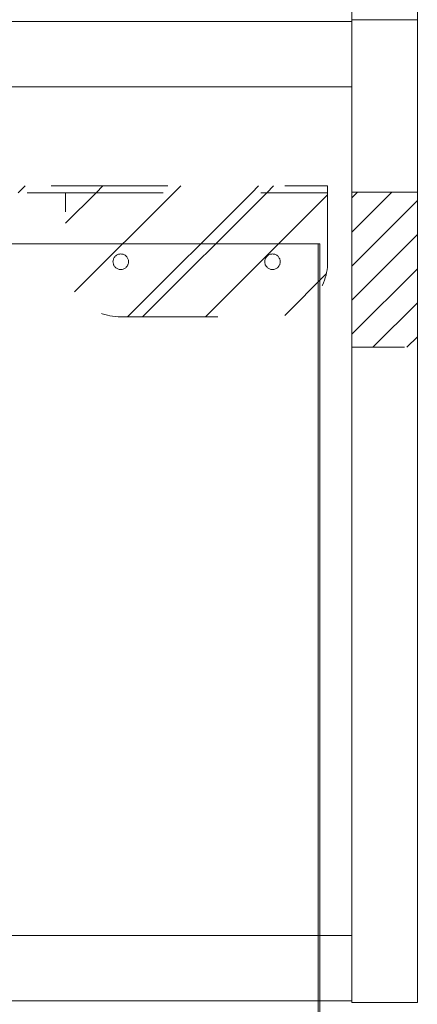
# Model space of a CAD drawing. Header units: inches. Extents: x -416 to -272, y -73 to 47.
# Tile 51 of 206: x -348.32 to -343.78, y -24.73 to -13.49. Entities that reach past the tile are written whole.
import ezdxf

# ---------------------------------------------------------------- set-up
doc = ezdxf.new("R2010")
doc.units = ezdxf.units.IN
doc.header["$LTSCALE"] = 32
doc.header["$MEASUREMENT"] = 0
doc.linetypes.add('Dash Style-1', pattern=[0.083328, 0.041656, -0.041672])
for name, color, linetype, lineweight in [('DashLine', 7, 'Continuous', 13), ('DashLineFill', 7, 'Dash Style-1', 13), ('Drawing', 7, 'Continuous', 18), ('Metal-DesktopScreen', 7, 'Continuous', 13), ('None', 7, 'Continuous', 18), ('SolidLine', 7, 'Continuous', 15)]:
    doc.layers.add(name, color=color, linetype=linetype, lineweight=lineweight)
doc.layers.add('Electrical', color=1, linetype='Dash Style-1', lineweight=15, true_color=0xff0000)
pattern_1 = [(45, (0, 0), (-1.61302, 1.935715), []), (45, (-1.0608, 1.0608), (-0.472346, 0.4167613), [])]

# ---------------------------------------------------------------- blocks, each defined once
blk = doc.blocks.new('G1_METAL_SCREEN_BRACKET (2D)')
at = {"layer": 'DashLineFill', "linetype": 'Continuous', "lineweight": 13}
h = blk.add_hatch(dxfattribs=at)
h.set_pattern_fill('Steel', color=253, style=0, pattern_type=2)
h.set_pattern_definition(pattern_1)
edge = h.paths.add_edge_path()
edge.add_line((1.496, -0.709), (1.496, 0.079))
edge.add_line((1.496, 0.079), (-1.496, 0.079))
edge.add_line((-1.496, 0.079), (-1.496, -0.709))
edge.add_arc((-0.866, -0.709), 0.63, 180, 270)
edge.add_line((-0.866, -1.339), (0.866, -1.339))
edge.add_arc((0.866, -0.709), 0.63, 270, 360)
edge.add_line((1.496, -0.709), (1.496, -0.709))
at = {"layer": 'DashLineFill', "flags": 128}
blk.add_lwpolyline([(1.496, -0.709), (1.496, 0.079), (-1.496, 0.079), (-1.496, -0.709, 0.414214), (-0.866, -1.339), (0.866, -1.339, 0.414214), (1.496, -0.709)], format="xyb", close=True, dxfattribs=at)
at = {"layer": 'SolidLine', "flags": 128}
for points in [[(-0.778, -0.709), (-0.778, -0.717), (-0.779, -0.726), (-0.781, -0.734), (-0.784, -0.743), (-0.788, -0.75), (-0.792, -0.758), (-0.798, -0.765), (-0.804, -0.771), (-0.81, -0.777), (-0.817, -0.782), (-0.824, -0.787), (-0.832, -0.791), (-0.84, -0.793), (-0.849, -0.796), (-0.857, -0.797), (-0.866, -0.797), (-0.875, -0.797), (-0.883, -0.796), (-0.892, -0.793), (-0.9, -0.791), (-0.908, -0.787), (-0.915, -0.782), (-0.922, -0.777), (-0.929, -0.771), (-0.935, -0.765), (-0.94, -0.758), (-0.944, -0.75), (-0.948, -0.743), (-0.951, -0.734), (-0.953, -0.726), (-0.954, -0.717), (-0.955, -0.709), (-0.954, -0.7), (-0.953, -0.691), (-0.951, -0.683), (-0.948, -0.675), (-0.944, -0.667), (-0.94, -0.659), (-0.935, -0.652), (-0.929, -0.646), (-0.922, -0.64), (-0.915, -0.635), (-0.908, -0.631), (-0.9, -0.627), (-0.892, -0.624), (-0.883, -0.622), (-0.875, -0.621), (-0.866, -0.62), (-0.857, -0.621), (-0.849, -0.622), (-0.84, -0.624), (-0.832, -0.627), (-0.824, -0.631), (-0.817, -0.635), (-0.81, -0.64), (-0.804, -0.646), (-0.798, -0.652), (-0.792, -0.659), (-0.788, -0.667), (-0.784, -0.675), (-0.781, -0.683), (-0.779, -0.691), (-0.778, -0.7)], [(0.955, -0.709), (0.954, -0.717), (0.953, -0.726), (0.951, -0.734), (0.948, -0.743), (0.944, -0.75), (0.94, -0.758), (0.935, -0.765), (0.929, -0.771), (0.922, -0.777), (0.915, -0.782), (0.908, -0.787), (0.9, -0.791), (0.892, -0.793), (0.883, -0.796), (0.875, -0.797), (0.866, -0.797), (0.857, -0.797), (0.849, -0.796), (0.84, -0.793), (0.832, -0.791), (0.824, -0.787), (0.817, -0.782), (0.81, -0.777), (0.804, -0.771), (0.798, -0.765), (0.792, -0.758), (0.788, -0.75), (0.784, -0.743), (0.781, -0.734), (0.779, -0.726), (0.778, -0.717), (0.778, -0.709), (0.778, -0.7), (0.779, -0.691), (0.781, -0.683), (0.784, -0.675), (0.788, -0.667), (0.792, -0.659), (0.798, -0.652), (0.804, -0.646), (0.81, -0.64), (0.817, -0.635), (0.824, -0.631), (0.832, -0.627), (0.84, -0.624), (0.849, -0.622), (0.857, -0.621), (0.866, -0.62), (0.875, -0.621), (0.883, -0.622), (0.892, -0.624), (0.9, -0.627), (0.908, -0.631), (0.915, -0.635), (0.922, -0.64), (0.929, -0.646), (0.935, -0.652), (0.94, -0.659), (0.944, -0.667), (0.948, -0.675), (0.951, -0.683), (0.953, -0.691), (0.954, -0.7)]]:
    blk.add_lwpolyline(points, close=True, dxfattribs=at)
blk = doc.blocks.new('Group-20')
at = {"layer": 'DashLineFill', "linetype": 'Continuous', "lineweight": 13}
h = blk.add_hatch(dxfattribs=at)
h.set_pattern_fill('Steel', color=253, style=0, pattern_type=2)
h.set_pattern_definition(pattern_1)
h.paths.add_polyline_path([(-0.047, 0.157), (69.772, 0.157), (69.772, 0.079), (-0.047, 0.079)])
at = {"layer": 'DashLineFill', "flags": 128}
blk.add_lwpolyline([(-0.047, 0.157), (69.772, 0.157), (69.772, 0.079), (-0.047, 0.079)], close=True, dxfattribs=at)
at = {"layer": 'Metal-DesktopScreen', "color": 7}
blk.add_blockref('G1_METAL_SCREEN_BRACKET (2D)', (68.276, 0), dxfattribs=at)
blk = doc.blocks.new('Group-21')
at = {"layer": 'None'}
blk.add_blockref('Group-20', (0, 0), dxfattribs=at)
blk = doc.blocks.new('SL Desktop Screen (2D)')
at = {"layer": 'None'}
blk.add_blockref('Group-21', (0, 0), dxfattribs=at)
at = {"layer": 'Drawing', "color": 0, "flags": 1}
for tag in ['Tag', 'Catalog', 'Custom', 'FinishGroup', 'Discount', 'Item1', 'Item2', 'Item3', 'Item4', 'Item5', 'Item6', 'Item7', 'Item8', 'Item9', 'Item10', 'Item11', 'Item12', 'Item13', 'Item14', 'Item15', 'Item16', 'Item17', 'Item18', 'Item19', 'Item20', 'Item21', 'Item22', 'Item23', 'Item24', 'Item25', 'Option1', 'Option2', 'Option3', 'Option4', 'Option5', 'Option6', 'Option7', 'Option8', 'Option9', 'Option10', 'Option11', 'Option12']:
    blk.add_attdef(tag, (-55.273, -15.371), '', height=0.00709, dxfattribs=at)
blk = doc.blocks.new('Group-81')
at = {"layer": 'SolidLine', "flags": 128}
blk.add_lwpolyline([(70.874, -30), (70.874, -2.559), (70.894, -2.559), (70.894, -30)], close=True, dxfattribs=at)
blk = doc.blocks.new('Group-83')
at = {"layer": 'DashLine', "flags": 128}
blk.add_lwpolyline([(1.114, -2.559), (70.894, -2.559), (70.894, -30), (1.114, -30)], close=True, dxfattribs=at)
at = {"layer": 'SolidLine', "flags": 128}
blk.add_lwpolyline([(1.114, -2.559), (70.894, -2.559), (70.894, -30), (1.114, -30)], close=True, dxfattribs=at)
at = {"layer": 'None'}
blk.add_blockref('Group-81', (0, 0), dxfattribs=at)
blk = doc.blocks.new('Group-84')
at = {"layer": 'Electrical', "linetype": 'Continuous', "lineweight": 5, "true_color": 0xdd0000}
h = blk.add_hatch(dxfattribs=at)
h.set_pattern_fill('ElectricalHatch', color=12, style=0, pattern_type=2)
h.set_pattern_definition([(45, (0, 0), (-0.3333333, -0.7222222), [])])
h.paths.add_polyline_path([(71.26, -1.969), (72.008, -1.969), (72.008, -3.74), (71.26, -3.74)])
at = {"layer": 'DashLine', "flags": 128}
blk.add_lwpolyline([(54.36, -10.453), (71.26, -10.453), (71.26, -11.201), (54.36, -11.201)], close=True, dxfattribs=at)
at = {"layer": 'Electrical', "flags": 128}
blk.add_lwpolyline([(71.26, -1.969), (72.008, -1.969), (72.008, -3.74), (71.26, -3.74)], close=True, dxfattribs=at)
at = {"layer": 'SolidLine', "flags": 128}
for points in [[(71.26, 0), (72.008, 0), (72.008, -11.22), (71.26, -11.22)], [(0.787, -0.02), (71.26, -0.02), (71.26, -0.768), (0.787, -0.768)], [(0.787, -0.768), (71.26, -0.768), (71.26, -11.201), (0.787, -11.201)]]:
    blk.add_lwpolyline(points, close=True, dxfattribs=at)
blk = doc.blocks.new('Group-86')
at = {"layer": 'None'}
for name in ['Group-84', 'Group-83']:
    blk.add_blockref(name, (0, 0), dxfattribs=at)
blk = doc.blocks.new('SL Credenza Desk (2D)-1')
at = {"layer": 'None'}
blk.add_blockref('Group-86', (0, 0), dxfattribs=at)
at = {"layer": 'Drawing', "color": 0, "flags": 1}
for tag in ['Catalog', 'FinishGroup', 'Custom', 'Discount', 'Tag', 'Item1', 'Item2', 'Item3', 'Item4', 'Item5', 'Item6', 'Item7', 'Item8', 'Item9', 'Item10', 'Item11', 'Item12', 'Item13', 'Item14', 'Item15', 'Item16', 'Item17', 'Item18', 'Item19', 'Item20', 'Item21', 'Item22', 'Item23', 'Item24', 'Item25', 'Option1', 'Option2', 'Option3', 'Option4', 'Option5', 'Option6', 'Option7', 'Option8', 'Option9', 'Option10', 'Option11', 'Option12']:
    blk.add_attdef(tag, (-56.289, -28.999), '', height=0.00709, dxfattribs=at)
blk = doc.blocks.new('Group-87')
at = {"layer": 'Drawing'}
blk.add_blockref('SL Credenza Desk (2D)-1', (-56.328, 1.485), dxfattribs=at)
at = {"layer": 'Drawing', "color": 0, "flags": 1}
for tag in ['Catalog', 'FinishGroup', 'Custom', 'Discount', 'Tag', 'Item1', 'Item2', 'Item3', 'Item4', 'Item5', 'Item6', 'Item7', 'Item8', 'Item9', 'Item10', 'Item11', 'Item12', 'Item13', 'Item14', 'Item15', 'Item16', 'Item17', 'Item18', 'Item19', 'Item20', 'Item21', 'Item22', 'Item23', 'Item24', 'Item25', 'Option1', 'Option2', 'Option3', 'Option4', 'Option5', 'Option6', 'Option7', 'Option8', 'Option9', 'Option10', 'Option11', 'Option12']:
    blk.add_attdef(tag, (-56.289, -28.999), '', height=0.00709, dxfattribs=at)
blk = doc.blocks.new('Group-97')
at = {"layer": 'SolidLine', "flags": 128}
blk.add_lwpolyline([(0.039, 0), (0.787, 0), (0.787, -11.22), (0.039, -11.22)], close=True, dxfattribs=at)
blk = doc.blocks.new('Group-99')
at = {"layer": 'None'}
blk.add_blockref('Group-97', (0, 0), dxfattribs=at)
blk = doc.blocks.new('SL Credenza Desk (2D)-2')
at = {"layer": 'None'}
blk.add_blockref('Group-99', (0, 0), dxfattribs=at)
at = {"layer": 'Drawing', "color": 0, "flags": 1}
for tag in ['Catalog', 'Custom', 'FinishGroup', 'Discount', 'Item2', 'Item3', 'Item6', 'Item8', 'Item9', 'Item10', 'Item12', 'Item13', 'Item16', 'Item18', 'Item19', 'Item20', 'Item21', 'Item22', 'Item23', 'Item24', 'Item25', 'Option1', 'Option2', 'Option3', 'Option4', 'Option5', 'Option6', 'Option7', 'Option8', 'Option9', 'Option10', 'Option11', 'Option12', 'Tag', 'Item1', 'Item4', 'Item5', 'Item7', 'Item11', 'Item14', 'Item15', 'Item17']:
    blk.add_attdef(tag, (-56.289, 1.485), '', height=0.00709, dxfattribs=at)
blk = doc.blocks.new('Group-100')
at = {"layer": 'Drawing', "rotation": 180}
blk.add_blockref('SL Credenza Desk (2D)-2', (15.719, 1.485), dxfattribs=at)
at = {"layer": 'Drawing', "color": 0, "flags": 1}
for tag in ['Catalog', 'Custom', 'FinishGroup', 'Discount', 'Item2', 'Item3', 'Item6', 'Item8', 'Item9', 'Item10', 'Item12', 'Item13', 'Item16', 'Item18', 'Item19', 'Item20', 'Item21', 'Item22', 'Item23', 'Item24', 'Item25', 'Option1', 'Option2', 'Option3', 'Option4', 'Option5', 'Option6', 'Option7', 'Option8', 'Option9', 'Option10', 'Option11', 'Option12', 'Tag', 'Item1', 'Item4', 'Item5', 'Item7', 'Item11', 'Item14', 'Item15', 'Item17']:
    blk.add_attdef(tag, (-56.289, 1.485), '', height=0.00709, dxfattribs=at)

msp = doc.modelspace()

# ---------------------------------------------------------------- block references
at = {"layer": 'Drawing'}
msp.add_blockref('SL Desktop Screen (2D)', (-414.575, -15.546), dxfattribs=at)

# ---------------------------------------------------------------- next in the draw order: block references
at = {"layer": 'Drawing', "color": 7}
msp.add_blockref('Group-87', (-359.459, -14.977), dxfattribs=at)

# ---------------------------------------------------------------- next in the draw order: block references
msp.add_blockref('Group-100', (-359.459, -14.977), dxfattribs=at)

doc.saveas('drawing.dxf')
